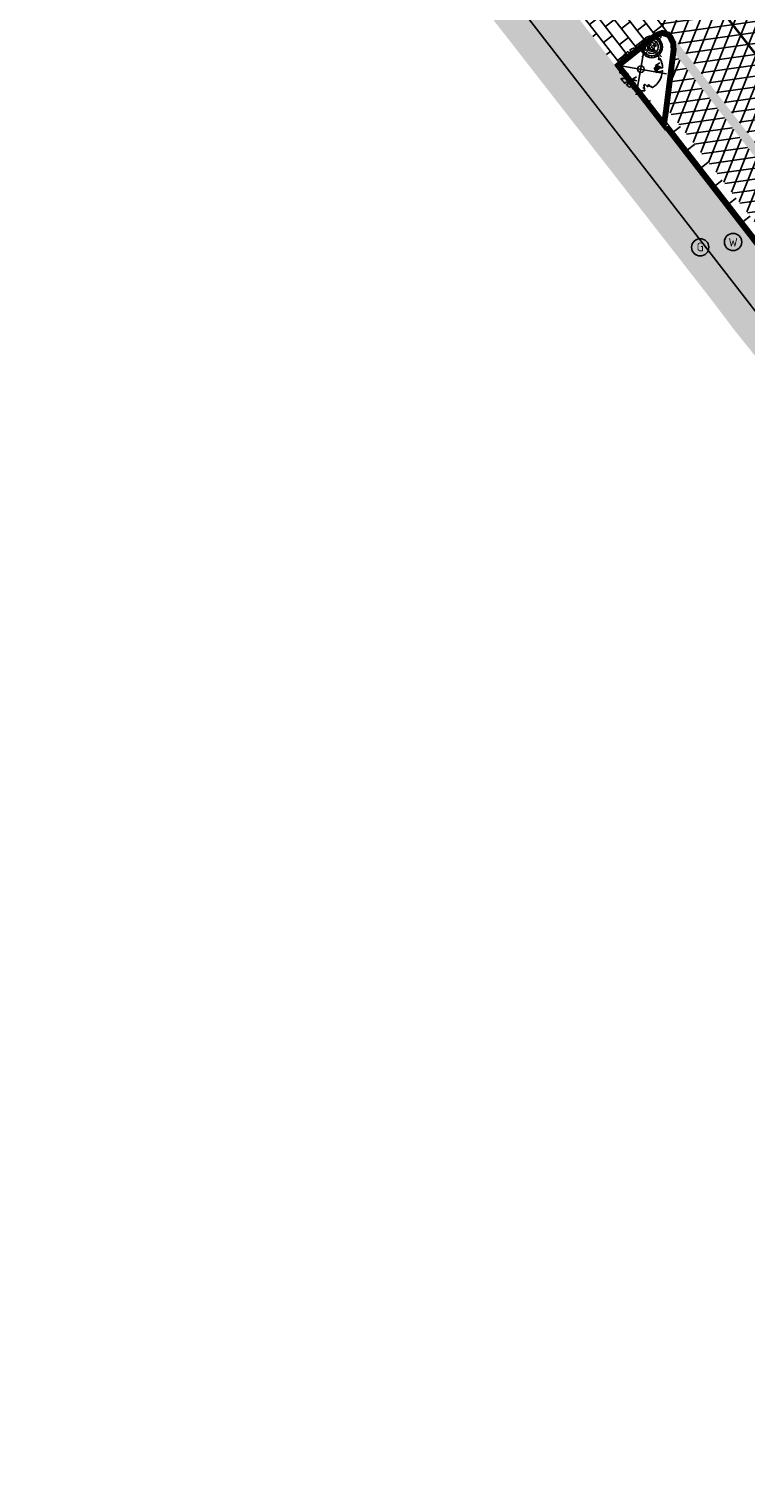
# Model space of a CAD drawing. Header units: metres. Extents: x 196882 to 197709, y 354811 to 355604.
# Tile 4 of 68: x 197148 to 197181, y 355381 to 355448. Entities that reach past the tile are written whole.
import ezdxf

# ---------------------------------------------------------------- set-up
doc = ezdxf.new("R2010")
doc.units = ezdxf.units.M
doc.layers.get('0').update_dxf_attribs({"lineweight": 18})
for name, color, linetype, lineweight in [('B-WE-KL-GAS_HULPSTUK_STRAATPOT-S', 30, 'Continuous', 25), ('B-WE-KL-WATER_STRAATPOT-S', 170, 'Continuous', 25), ('V-WE-GR-BOOM-S', 7, 'Continuous', 25), ('V-WE-RI-VWA_TRANSPORTLEIDING-G', 20, 'RI-VWA-V', 35), ('V-WE-VH-KANTOPSLUITING_RIJWIELPADBAND_380X200-G', 10, 'VH-RIJWIELPADBAND_380X200-V', 0), ('V-WE-VH-KANTOPSLUITING_TROTTOIRBAND-G', 7, 'VH-TROTTOIRBAND-V', 0), ('V-WE-VH-VERHARDING_TEGEL-A', 252, 'Continuous', 18), ('V-WE-VW-VERKEERSSPIEGEL-S', 7, 'Continuous', 25)]:
    doc.layers.add(name, color=color, linetype=linetype, lineweight=lineweight)
doc.layers.add('V-WE-VH-VERHARDING_TEGEL_300x300 grijs', color=7, linetype='Continuous', lineweight=18, true_color=0x999999)
doc.layers.add('V_GROEN_A_GRAS', color=3, linetype='Continuous', true_color=0x00ff00)
doc.layers.add('V_WEGEN_A_ASFALT', color=252, linetype='Continuous')
doc.layers.add('V_WEGEN_A_BSS', color=252, linetype='Continuous')
doc.styles.add('NLCS-ISO', font='NLCS-ISO.ttf')
doc.styles.add('NLCS-ISO-M500-T25', font='NLCS-ISO.ttf', dxfattribs={"height": 1})
doc.linetypes.add('RI-VWA-V', pattern='A,2.5,[24,NLCS.SHX,S=1,R=0,X=0,Y=0],2.5,-3,0,-3', length=11)
doc.linetypes.add('VH-RIJWIELPADBAND_380X200-V', pattern='A,4,[24,NLCS.SHX,S=1,R=0,X=0,Y=0],4,-2,2,-2,0,-2,2,-2', length=20)
doc.linetypes.add('VH-TROTTOIRBAND-V', pattern='A,2.5,[24,NLCS.SHX,S=1,R=0,X=0,Y=0],2.5,-2,2,-2,2,-2', length=15)
pattern_1 = [(37.8188, (197172.38, 355385.199), (0.0928136, 0.736638), [0.525, -0.525]), (127.8188, (197172.38, 355385.199), (-0.4147258, -0.3219122), [])]

# ---------------------------------------------------------------- blocks, each defined once
blk = doc.blocks.new('*U82')
at = {"color": 1}
blk.add_lwpolyline([(0.087, 0.942), (0.088, 0.944), (0.09, 0.946), (0.091, 0.948), (0.093, 0.949), (0.095, 0.951), (0.096, 0.952), (0.097, 0.954), (0.099, 0.956), (0.1, 0.958), (0.102, 0.96), (0.103, 0.963), (0.103, 0.967), (0.103, 0.972), (0.103, 0.977), (0.102, 0.983), (0.095, 1.007, -0.52938), (0.106, 1.02, -0.087139), (0.444, 0.925, -0.372341), (0.457, 0.895), (0.471, 0.824), (0.436, 0.789), (0.398, 0.797), (0.353, 0.763), (0.371, 0.72), (0.417, 0.705), (0.542, 0.734), (0.573, 0.717), (0.57, 0.691), (0.541, 0.673), (0.515, 0.588), (0.549, 0.534), (0.634, 0.669, -0.504641), (0.681, 0.628, 0.331948), (0.709, 0.584, 0.282008), (0.799, 0.601), (0.791, 0.597, -0.512156), (0.833, 0.597, -0.16076), (1.019, -0.011), (0.995, -0.034), (0.995, -0.059), (0.972, -0.063), (0.975, -0.088), (0.94, -0.076), (0.929, -0.104), (0.973, -0.133), (0.987, -0.144), (1.011, -0.12, -0.106371), (0.868, -0.522), (0.741, -0.44), (0.718, -0.456), (0.702, -0.389), (0.657, -0.335), (0.605, -0.335), (0.606, -0.398), (0.566, -0.536), (0.572, -0.562), (0.601, -0.566), (0.786, -0.637, -0.236298), (-0.045, -1.003, 0.159625), (-0.069, -0.954, 0.350802), (-0.063, -0.906, -0.504641), (-0.12, -0.879), (-0.106, -0.834), (-0.129, -0.792), (-0.16, -0.796), (-0.165, -0.829), (-0.188, -0.842), (-0.216, -0.821), (-0.24, -0.695), (-0.258, -0.677), (-0.304, -0.678), (-0.317, -0.733), (-0.336, -0.739), (-0.354, -0.785), (-0.401, -0.76, 0.733583), (-0.384, -0.795, -0.861625), (-0.374, -0.826, 0.279978), (-0.409, -0.879), (-0.407, -0.881, -0.827056), (-0.442, -0.917, -0.116774), (-0.83, -0.511), (-0.823, -0.51), (-0.817, -0.508), (-0.812, -0.506), (-0.808, -0.504), (-0.805, -0.502), (-0.803, -0.5), (-0.801, -0.497), (-0.754, -0.437), (-0.752, -0.435), (-0.752, -0.433), (-0.751, -0.431), (-0.75, -0.429), (-0.75, -0.427), (-0.749, -0.425), (-0.748, -0.422), (-0.747, -0.42), (-0.746, -0.417), (-0.744, -0.414), (-0.743, -0.411), (-0.741, -0.408), (-0.739, -0.405), (-0.738, -0.401), (-0.736, -0.398), (-0.735, -0.395), (-0.734, -0.392), (-0.734, -0.389), (-0.733, -0.386), (-0.733, -0.383), (-0.733, -0.381), (-0.734, -0.379), (-0.734, -0.377), (-0.735, -0.375), (-0.736, -0.374), (-0.738, -0.374), (-0.74, -0.373), (-0.742, -0.373), (-0.744, -0.373), (-0.746, -0.373), (-0.748, -0.373), (-0.75, -0.372), (-0.753, -0.371), (-0.755, -0.37), (-0.758, -0.369), (-0.76, -0.367), (-0.763, -0.365), (-0.765, -0.363), (-0.768, -0.361), (-0.771, -0.359), (-0.773, -0.357), (-0.776, -0.355), (-0.779, -0.352), (-0.781, -0.35), (-0.83, -0.406), (-0.832, -0.403), (-0.835, -0.4), (-0.837, -0.397), (-0.839, -0.394), (-0.841, -0.39), (-0.844, -0.388), (-0.848, -0.386), (-0.855, -0.385), (-0.864, -0.386), (-0.876, -0.388), (-0.891, -0.393, -0.040997), (-0.958, -0.205), (-0.923, -0.211), (-0.893, -0.231), (-0.876, -0.216), (-0.856, -0.185), (-0.875, -0.156), (-0.865, -0.113), (-0.904, -0.11), (-0.93, -0.085), (-0.978, -0.116, -0.05814), (-0.998, 0.166), (-0.97, 0.16), (-0.86, 0.073), (-0.812, 0.089), (-0.626, 0.139), (-0.61, 0.2), (-0.682, 0.229), (-0.693, 0.252), (-0.824, 0.317), (-0.827, 0.354), (-0.872, 0.391), (-0.89, 0.428), (-0.859, 0.476), (-0.792, 0.486), (-0.73, 0.527), (-0.729, 0.568), (-0.768, 0.613), (-0.757, 0.632), (-0.773, 0.662, -0.13428), (-0.333, 0.967, -0.541727), (-0.319, 0.957), (-0.322, 0.928), (-0.321, 0.913), (-0.319, 0.902), (-0.316, 0.893), (-0.312, 0.887), (-0.307, 0.882), (-0.302, 0.878), (-0.297, 0.875), (-0.293, 0.872), (-0.289, 0.868), (-0.286, 0.865), (-0.282, 0.862), (-0.279, 0.859), (-0.276, 0.857), (-0.273, 0.855), (-0.269, 0.854), (-0.266, 0.854), (-0.262, 0.855), (-0.258, 0.857), (-0.255, 0.859), (-0.25, 0.861), (-0.246, 0.863), (-0.242, 0.865), (-0.238, 0.867), (-0.234, 0.868), (-0.229, 0.869), (-0.225, 0.87), (-0.221, 0.871), (-0.217, 0.871), (-0.213, 0.872), (-0.21, 0.873), (-0.206, 0.874), (-0.203, 0.876), (-0.2, 0.879), (-0.197, 0.882), (-0.195, 0.885), (-0.193, 0.865), (-0.188, 0.86), (-0.167, 0.824), (-0.122, 0.799), (-0.185, 0.902), (-0.184, 0.905), (-0.183, 0.908), (-0.183, 0.911), (-0.183, 0.914), (-0.184, 0.917), (-0.185, 0.92), (-0.188, 0.923), (-0.191, 0.926), (-0.194, 0.929), (-0.199, 0.933), (-0.204, 0.938), (-0.21, 0.944), (-0.216, 0.951), (-0.223, 0.959), (-0.24, 0.98, -0.543104), (-0.234, 0.996, -0.046766), (-0.047, 1.023, -0.385168), (-0.036, 1.015), (-0.03, 0.976), (-0.028, 0.964), (-0.024, 0.956), (-0.021, 0.951), (-0.017, 0.947), (-0.013, 0.946), (-0.009, 0.945), (-0.005, 0.945), (-0.002, 0.945), (0.002, 0.944), (0.005, 0.943), (0.009, 0.942), (0.012, 0.941), (0.015, 0.939), (0.019, 0.938), (0.022, 0.936), (0.025, 0.935), (0.028, 0.934), (0.031, 0.932), (0.033, 0.931), (0.036, 0.929), (0.038, 0.928), (0.04, 0.926), (0.042, 0.924), (0.044, 0.922), (0.045, 0.92), (0.046, 0.919), (0.047, 0.917), (0.048, 0.915), (0.049, 0.914), (0.051, 0.913), (0.052, 0.912), (0.054, 0.912), (0.056, 0.912), (0.058, 0.913), (0.06, 0.914), (0.062, 0.915), (0.065, 0.916), (0.067, 0.918), (0.07, 0.921), (0.072, 0.923), (0.074, 0.926), (0.076, 0.929), (0.079, 0.932), (0.081, 0.935), (0.083, 0.937), (0.085, 0.94)], format="xyb", close=True, dxfattribs=at)
at = {"color": 10}
for points in [[(0.849, -0.849), (-0.849, 0.849)], [(-0.849, -0.849), (0.849, 0.849)]]:
    blk.add_lwpolyline(points, dxfattribs=at)
at = {"color": 1}
blk.add_circle((0, 0), 0.15, dxfattribs=at)
at = {"color": 7, "style": 'NLCS-ISO-M500-T25'}
for tag, p in [('NR', (-0.492, -0.08)), ('NAAM', (-0.492, -0.32))]:
    blk.add_attdef(tag, p, '', height=0.2, dxfattribs=at)
at = {"color": 7, "style": 'NLCS-ISO-M500-T25', "flags": 1}
for tag, p in [('WETNAAM', (-0.492, -0.56)), ('STAMDIA', (-0.492, -0.8)), ('STAMOMTR', (-0.492, -1.04)), ('OPMERKING', (-0.492, -1.28))]:
    blk.add_attdef(tag, p, '', height=0.2, dxfattribs=at)
blk = doc.blocks.new('SKL-WATER_STRAATPOT-SO')
blk.add_circle((0, 0), 2)
at = {"style": 'NLCS-ISO'}
blk.add_text('W', height=2, rotation=360, dxfattribs=at).set_placement((-1.06, -1.05))
blk = doc.blocks.new('SKL-GAS_STRAATPOT-SO')
blk.add_circle((0, 0), 2)
at = {"style": 'NLCS-ISO'}
blk.add_text('G', height=2, rotation=360, dxfattribs=at).set_placement((-0.79, -0.9))
blk = doc.blocks.new('SVW-VERKEERSSPIEGEL-SO')
h = blk.add_hatch(color=256)
h.dxf.hatch_style = 1
h.paths.add_polyline_path([(0, 2.5), (0, 2.06, -0.078702), (0.64, 1.96), (0.77, 2.38, 0.078702)])
h.paths.add_polyline_path([(1.67, 1.21), (2.02, 1.47, 0.078702), (1.47, 2.02), (1.21, 1.67, -0.078702)])
h.paths.add_polyline_path([(2.06, 0), (2.5, 0, 0.078702), (2.38, 0.77), (1.96, 0.64, -0.078702)])
h.paths.add_polyline_path([(2.38, -0.77), (1.96, -0.64, -0.078702), (1.67, -1.21), (2.02, -1.47, 0.078702)])
h.paths.add_polyline_path([(1.47, -2.02), (1.21, -1.67, -0.078702), (0.64, -1.96), (0.77, -2.38, 0.078702)])
h.paths.add_polyline_path([(-0.64, -1.96), (-0.77, -2.38, 0.078702), (0, -2.5), (0, -2.06, -0.078702)])
h.paths.add_polyline_path([(-1.67, -1.21), (-2.02, -1.47, 0.078702), (-1.47, -2.02), (-1.21, -1.67, -0.078702)])
h.paths.add_polyline_path([(-2.06, 0), (-2.5, 0, 0.078702), (-2.38, -0.77), (-1.96, -0.64, -0.078702)])
h.paths.add_polyline_path([(-1.67, 1.21), (-2.02, 1.47, 0.078702), (-2.38, 0.77), (-1.96, 0.64, -0.078702)])
h.paths.add_polyline_path([(-0.64, 1.96), (-0.77, 2.38, 0.078702), (-1.47, 2.02), (-1.21, 1.67, -0.078702)])
for p, q in [((-2.06, 0), (-2.5, 0)), ((-1.96, 0.64), (-2.38, 0.77)), ((-1.67, 1.21), (-2.02, 1.47)), ((-1.21, 1.67), (-1.47, 2.02)), ((-0.64, 1.96), (-0.77, 2.38)), ((0, 2.06), (0, 2.5)), ((0.64, 1.96), (0.77, 2.38)), ((1.21, 1.67), (1.47, 2.02)), ((1.67, 1.21), (2.02, 1.47)), ((1.96, 0.64), (2.38, 0.77)), ((2.06, 0), (2.5, 0)), ((-1.96, -0.64), (-2.38, -0.77)), ((-1.67, -1.21), (-2.02, -1.47)), ((-1.21, -1.67), (-1.47, -2.02)), ((-0.64, -1.96), (-0.77, -2.38)), ((0, -2.06), (0, -2.5)), ((0.64, -1.96), (0.77, -2.38)), ((1.21, -1.67), (1.47, -2.02)), ((1.67, -1.21), (2.02, -1.47)), ((1.96, -0.64), (2.38, -0.77))]:
    blk.add_line(p, q)
at = {"color": 0, "flags": 128}
for points in [[(-2.3, 2.3), (2.3, -2.3)], [(-2.3, -2.3), (2.3, 2.3)]]:
    blk.add_lwpolyline(points, dxfattribs=at)
for radius in [2.5, 2.06]:
    blk.add_circle((0, 0), radius)
for radius, start, end in [(1.54, 118.0865, 195.924), (1, 162.0392, 320.7055), (1.54, 235.714, 78.2965), (0.613, 96.0176, 223.2329), (1, 4.0073, 118.7374), (0.613, 272.8722, 46.3784)]:
    blk.add_arc((0, 0), radius, start, end)

msp = doc.modelspace()

# ---------------------------------------------------------------- hatches: boundary and pattern name
at = {"layer": 'V-WE-VH-VERHARDING_TEGEL-A'}
h = msp.add_hatch(dxfattribs=at)
h.set_pattern_fill('AVH-TEGEL_300X300_HALFST', color=11, scale=1.25, pattern_type=2)
h.set_pattern_definition([(308.01566, (197073.439, 355375.506), (0.37867427, -0.17996401), [0.375, -0.375]), (38.01566, (197073.439, 355375.506), (-0.2309538, 0.2954409), [])])
edge = h.paths.add_edge_path()
edge.add_line((197230.348, 355377.842), (197228.829, 355372.227))
edge.add_line((197228.829, 355372.227), (197222.386, 355380.623))
edge.add_arc((197215.847, 355375.567), 8.265, 37.7088, 62.69827)
edge.add_line((197219.638, 355382.912), (197218.124, 355383.979))
edge.add_line((197218.124, 355383.979), (197217.75, 355384.36))
edge.add_line((197217.75, 355384.36), (197219.561, 355386.337))
edge.add_line((197219.561, 355386.337), (197218.837, 355387.106))
edge.add_line((197218.837, 355387.106), (197218.613, 355387.394))
edge.add_line((197218.613, 355387.394), (197081.075, 355564.647))
edge.add_line((197081.075, 355564.647), (197078.492, 355567.486))
edge.add_line((197078.492, 355567.486), (197077.377, 355568.103))
edge.add_line((197077.377, 355568.103), (197076.176, 355568.565))
edge.add_line((197076.176, 355568.565), (197074.922, 355568.856))
edge.add_line((197074.922, 355568.856), (197073.653, 355568.971))
edge.add_line((197073.653, 355568.971), (197073.439, 355571.494))
edge.add_line((197073.439, 355571.494), (197074.868, 355571.366))
edge.add_line((197074.868, 355571.366), (197076.277, 355571.007))
edge.add_line((197076.277, 355571.007), (197077.61, 355570.429))
edge.add_line((197077.61, 355570.429), (197078.819, 355569.656))
edge.add_line((197078.819, 355569.656), (197080.648, 355567.881))
edge.add_line((197080.648, 355567.881), (197082.334, 355565.97))
edge.add_line((197082.334, 355565.97), (197096.782, 355547.346))
edge.add_line((197096.782, 355547.346), (197107.704, 355533.268))
edge.add_line((197107.704, 355533.268), (197114.956, 355523.92))
edge.add_line((197114.956, 355523.92), (197134.158, 355499.169))
edge.add_line((197134.158, 355499.169), (197141.74, 355489.395))
edge.add_line((197141.74, 355489.395), (197147.287, 355482.245))
edge.add_line((197147.287, 355482.245), (197149.092, 355483.601))
edge.add_line((197149.092, 355483.601), (197150.997, 355480.656))
edge.add_line((197150.997, 355480.656), (197149.435, 355479.474))
edge.add_line((197149.435, 355479.474), (197156.936, 355469.786))
edge.add_line((197156.936, 355469.786), (197160.802, 355464.816))
edge.add_line((197160.802, 355464.816), (197172.38, 355449.906))
edge.add_line((197172.38, 355449.906), (197177.161, 355443.748))
edge.add_line((197177.161, 355443.748), (197189.356, 355428.042))
edge.add_line((197189.356, 355428.042), (197196.394, 355418.978))
edge.add_line((197196.394, 355418.978), (197206.624, 355405.802))
edge.add_line((197206.624, 355405.802), (197216.109, 355393.586))
edge.add_line((197216.109, 355393.586), (197220.161, 355388.368))
edge.add_line((197220.161, 355388.368), (197220.821, 355387.608))
edge.add_line((197220.821, 355387.608), (197221.623, 355386.998))
edge.add_line((197221.623, 355386.998), (197223.09, 355386.105))
edge.add_line((197223.09, 355386.105), (197223.661, 355385.726))
edge.add_line((197223.661, 355385.726), (197224.656, 355384.896))
edge.add_line((197224.656, 355384.896), (197225.521, 355383.932))
edge.add_line((197225.521, 355383.932), (197229.462, 355378.844))
edge.add_line((197229.462, 355378.844), (197229.834, 355378.492))
edge.add_line((197229.834, 355378.492), (197230.348, 355377.842))
h = msp.add_hatch(dxfattribs=at)
h.set_pattern_fill('AVH-TEGEL_300X300_HALFST', color=256, scale=1.25, pattern_type=2)
h.set_pattern_definition([(308.01566, (197065.077, 355386.544), (0.37867427, -0.17996401), [0.375, -0.375]), (38.01566, (197065.077, 355386.544), (-0.2309538, 0.2954409), [])])
h.paths.add_polyline_path([(197065.077, 355562.429), (197068.303, 355562.443), (197068.606, 355562.88), (197069.344, 355563.681), (197070.184, 355564.373), (197071.103, 355564.938), (197072.071, 355565.366), (197073.059, 355565.655), (197074.077, 355565.813), (197075.135, 355565.836), (197076.207, 355565.714), (197077.261, 355565.445), (197078.269, 355565.033), (197079.202, 355564.492), (197080.038, 355563.843), (197080.761, 355563.109), (197091.488, 355549.236), (197102.698, 355534.611), (197115.137, 355518.618), (197128.399, 355501.461), (197154.281, 355468.077), (197154.165, 355468.022), (197157.98, 355463.235), (197179.323, 355435.874), (197180.293, 355434.585), (197188.673, 355424.168), (197195.796, 355414.888), (197209.434, 355397.17), (197209.34, 355397.09), (197217.349, 355386.826), (197217.453, 355386.887), (197217.737, 355386.544), (197218.555, 355387.338), (197218.534, 355387.365), (197081.014, 355564.595), (197079.106, 355566.692), (197079.017, 355566.612), (197078.364, 355567.328), (197077.292, 355567.921), (197076.117, 355568.373), (197074.89, 355568.658), (197073.648, 355568.771), (197072.684, 355568.732), (197071.723, 355568.585), (197070.784, 355568.334), (197069.885, 355567.983), (197068.919, 355567.465), (197068.018, 355566.827), (197067.203, 355566.082), (197066.493, 355565.251), (197065.646, 355563.889)])
at = {"layer": 'V_GROEN_A_GRAS'}
h = msp.add_hatch(dxfattribs=at)
h.set_pattern_fill('GRASS', color=70, scale=0.05, angle=-52.20471, style=0)
h.set_pattern_definition([(345.614, (197175.0909, 355444.2432), (1.09298, 0.64675), [0.23813, -1.55793]), (300.614, (197175.091, 355444.2432), (1.093, 0.64675), [0.23813, -1.03188]), (30.614, (197175.091, 355444.2432), (-0.64675, 1.093), [0.23813, -1.03188])])
h.paths.add_polyline_path([(197177.03, 355444.243), (197177.093, 355444.685), (197177.419, 355447.285), (197177.441, 355447.487), (197177.422, 355447.769), (197177.302, 355448.018), (197177.231, 355448.104), (197177.006, 355448.17), (197176.759, 355448.073), (197175.091, 355446.74)])
h = msp.add_hatch(dxfattribs=at)
h.set_pattern_fill('GRASS', color=70, scale=0.05, angle=-52.20471, style=0)
h.set_pattern_definition([(345.81, (197175.1607, 355444.367), (1.09075, 0.6505), [0.23813, -1.55793]), (300.81, (197175.1607, 355444.367), (1.09075, 0.6505), [0.23813, -1.03188]), (30.81, (197175.1607, 355444.367), (-0.6505, 1.09075), [0.23813, -1.03188])])
h.paths.add_polyline_path([(197176.997, 355444.367), (197177.043, 355444.691), (197177.37, 355447.291), (197177.391, 355447.488), (197177.373, 355447.756), (197177.26, 355447.991), (197177.202, 355448.061), (197177.009, 355448.117), (197176.785, 355448.029), (197175.161, 355446.732)])
at = {"layer": 'V_WEGEN_A_ASFALT'}
h = msp.add_hatch(dxfattribs=at)
h.set_pattern_fill('AVH-ASFALT', color=256, scale=0.5, style=0, pattern_type=2)
h.set_pattern_definition([(8.01566, (197103.79314, 355534.3153), (-0.0697219, 0.495115), []), (68.01566, (197103.79314, 355534.3153), (-0.4636431, 0.1871766), [])])
h.paths.add_polyline_path([(197230.869, 355391.092), (197230.022, 355387.993), (197227.318, 355391.293), (197227.058, 355391.51), (197226.71, 355391.621), (197226.346, 355391.587), (197226.046, 355391.429), (197225.825, 355391.173), (197225.708, 355390.827), (197225.737, 355390.462), (197225.889, 355390.16), (197228.992, 355386.109), (197229.428, 355385.784), (197228.523, 355382.398), (197226.382, 355385.199), (197177.472, 355448.127), (197174.075, 355451.933), (197162.681, 355464.658), (197162.351, 355464.899), (197161.952, 355464.985), (197160.977, 355464.988), (197160.802, 355464.816), (197156.936, 355469.786), (197157.665, 355470.349), (197150.997, 355480.656), (197145.177, 355489.653), (197144.387, 355490.786), (197097.1, 355551.722), (197086.223, 355564.612), (197084.113, 355567.111), (197083.103, 355568.255), (197082.575, 355568.804), (197082.024, 355569.334), (197080.112, 355570.984), (197078.187, 355572.413), (197075.717, 355573.978), (197073.263, 355575.266), (197072.258, 355575.658), (197071.233, 355575.929), (197070.183, 355576.083), (197069.482, 355576.107), (197069.13, 355576.119), (197067.205, 355575.841), (197065.759, 355575.207), (197064.574, 355574.408), (197063.526, 355573.406), (197062.664, 355572.24), (197062.022, 355570.963), (197061.804, 355570.14), (197061.545, 355569.164), (197061.385, 355567.654), (197061.16, 355570.069), (197058.219, 355601.732), (197058.557, 355600.988), (197059.031, 355600.111), (197059.783, 355598.853), (197060.935, 355597.352), (197062.689, 355595.678), (197063.319, 355595.243), (197064.66, 355594.319), (197066.765, 355593.305), (197067.251, 355593.156), (197068.92, 355592.643), (197071.048, 355592.177), (197071.423, 355592.07), (197072.486, 355591.766), (197073.875, 355591.182), (197075.184, 355590.438), (197076.033, 355589.811), (197076.421, 355589.521), (197078.24, 355588.012), (197079.999, 355586.363), (197081.655, 355584.609), (197083.199, 355582.762), (197089.298, 355574.885), (197094.4, 355568.294), (197105.045, 355554.546), (197109.437, 355548.872), (197109.16, 355548.784), (197108.966, 355548.568), (197108.905, 355548.284), (197108.996, 355548.008), (197119.719, 355532.275), (197120.344, 355531.668), (197120.77, 355531.458), (197121.243, 355531.344), (197121.729, 355531.338), (197122.194, 355531.436), (197122.751, 355531.717), (197125.759, 355527.839), (197125.907, 355527.621), (197125.455, 355524.29), (197125.479, 355523.911), (197125.65, 355523.572), (197126.278, 355522.778), (197146.784, 355496.341), (197147.444, 355495.497), (197148.478, 355494.384), (197149.701, 355493.447), (197151.066, 355492.73), (197152.51, 355492.259), (197152.812, 355492.334), (197153.028, 355492.559), (197153.091, 355492.864), (197152.972, 355493.165), (197153.676, 355492.259), (197161.231, 355482.513), (197161.799, 355481.779), (197161.518, 355481.943), (197161.194, 355481.907), (197160.955, 355481.684), (197160.897, 355481.363), (197160.937, 355480.811), (197161.148, 355479.375), (197161.572, 355477.971), (197162.198, 355476.644), (197163.003, 355475.436), (197163.502, 355474.794), (197167.084, 355470.185), (197214.478, 355409.119), (197216.927, 355406.442), (197217.239, 355406.215), (197217.615, 355406.125), (197219.729, 355406.044), (197223.661, 355401.024), (197223.524, 355399.737), (197223.563, 355399.37), (197223.75, 355399.051), (197229.887, 355392.355)])
h.paths.add_polyline_path([(197065.649, 355584.341), (197065.052, 355584.306), (197064.061, 355584.17), (197062.389, 355583.886), (197062.1, 355583.764), (197061.852, 355583.542), (197061.692, 355583.252), (197061.638, 355582.942), (197061.684, 355582.632), (197061.835, 355582.337), (197062.076, 355582.109), (197062.362, 355581.978), (197064.369, 355581.558), (197065.293, 355581.455), (197065.88, 355581.391), (197068.488, 355581.089), (197070.762, 355580.633), (197072.993, 355580), (197073.264, 355579.91), (197074.152, 355579.46), (197075.022, 355578.975), (197075.871, 355578.455), (197076.699, 355577.902), (197078.279, 355576.674), (197079.784, 355575.356), (197080.506, 355574.699), (197084.081, 355571.214), (197085.538, 355569.754), (197088.25, 355566.787), (197090.832, 355563.707), (197091.326, 355563.052), (197091.446, 355562.983), (197091.58, 355563.019), (197091.649, 355563.139), (197091.613, 355563.273), (197081.275, 355576.656), (197079.795, 355578.463), (197078.11, 355580.082), (197076.105, 355581.6), (197073.917, 355582.842), (197071.678, 355583.711), (197069.338, 355584.249), (197068.19, 355584.38), (197067.625, 355584.413), (197067.06, 355584.425)], flags=16)
h.paths.add_polyline_path([(197159.53, 355475.193), (197160.022, 355474.992), (197161.408, 355473.154), (197159.714, 355471.895), (197159.158, 355474.517), (197159.17, 355474.912)], flags=16)
h.paths.add_polyline_path([(197162.381, 355471.922), (197161.203, 355471.008), (197163.455, 355468.059), (197163.813, 355467.869), (197164.195, 355468.005), (197164.445, 355468.265), (197164.583, 355468.633), (197164.557, 355469.025), (197164.394, 355469.347)], flags=16)
h = msp.add_hatch(dxfattribs=at)
h.set_pattern_fill('AVH-ASFALT', color=256, scale=0.5, style=0, pattern_type=2)
h.set_pattern_definition([(8.01566, (197068.5122, 355579.62574), (-0.0697219, 0.495115), []), (68.01566, (197068.5122, 355579.62574), (-0.4636431, 0.1871766), [])])
h.paths.add_polyline_path([(197177.618, 355447.262), (197177.291, 355444.658), (197189.847, 355428.49), (197190.095, 355428.637), (197191.233, 355428.498), (197191.086, 355427.359), (197190.843, 355427.181), (197196.899, 355419.413), (197197.125, 355419.567), (197198.242, 355419.424), (197198.111, 355418.293), (197197.88, 355418.119), (197207.152, 355406.225), (197207.372, 355406.386), (197208.516, 355406.237), (197208.358, 355405.101), (197208.138, 355404.921), (197216.636, 355393.992), (197216.857, 355394.165), (197217.985, 355394.033), (197217.846, 355392.892), (197217.637, 355392.714), (197220.978, 355388.436), (197221.428, 355387.956), (197221.957, 355387.565), (197223.67, 355386.523), (197224.878, 355385.63), (197225.564, 355385.558)])
at = {"layer": 'V_WEGEN_A_BSS'}
h = msp.add_hatch(dxfattribs=at)
h.set_pattern_fill('AVH-BSS_KEIFORMAAT_HALFST', color=256, scale=5, angle=-270, style=0, pattern_type=2)
h.set_pattern_definition(pattern_1)
h.paths.add_polyline_path([(197174.075, 355451.933), (197177.346, 355448.279), (197176.997, 355448.381), (197176.658, 355448.248), (197174.812, 355446.773), (197172.38, 355449.906), (197174.012, 355451.153), (197174.193, 355451.52)])
h = msp.add_hatch(dxfattribs=at)
h.set_pattern_fill('AVH-BSS_KEIFORMAAT_HALFST', color=256, scale=5, angle=-270, style=0, pattern_type=2)
h.set_pattern_definition(pattern_1)
h.paths.add_polyline_path([(197177.472, 355448.127), (197177.619, 355447.821), (197177.642, 355447.483), (197177.618, 355447.262), (197225.564, 355385.558), (197225.728, 355385.541), (197226.09, 355385.437), (197226.382, 355385.199)])
h = msp.add_hatch(dxfattribs=at)
h.set_pattern_fill('AVH-BSS_KEIFORMAAT_HALFST', color=256, scale=5, angle=-270, style=0, pattern_type=2)
h.set_pattern_definition(pattern_1)
h.paths.add_polyline_path([(197177.291, 355444.658), (197177.21, 355444.092), (197189.541, 355428.211), (197189.847, 355428.49)])

# ---------------------------------------------------------------- linework, layer by layer
at = {"layer": 'V-WE-RI-VWA_TRANSPORTLEIDING-G', "flags": 128}
msp.add_lwpolyline([(197225.711, 355394.585), (197220.05, 355397.47), (197185.545, 355441.863), (197154.002, 355482.471), (197154.855, 355485.32)], dxfattribs=at)
at = {"layer": 'V-WE-VH-KANTOPSLUITING_RIJWIELPADBAND_380X200-G', "const_width": 0.08, "flags": 128}
msp.add_lwpolyline([(197079.135, 355566.719), (197081.044, 355564.621), (197218.584, 355387.366)], dxfattribs=at)
at = {"layer": 'V-WE-VH-KANTOPSLUITING_TROTTOIRBAND-G', "ltscale": 2, "const_width": 0.25, "flags": 128}
msp.add_lwpolyline([(197177.079, 355444.057), (197177.167, 355444.675), (197177.494, 355447.277), (197177.517, 355447.486), (197177.496, 355447.789), (197177.366, 355448.059), (197177.274, 355448.17), (197177.003, 355448.249), (197176.721, 355448.139), (197174.986, 355446.752)], close=True, dxfattribs=at)
msp.add_lwpolyline([(197177.186, 355443.92), (197177.26, 355443.825), (197189.455, 355428.119), (197190.44, 355426.85), (197196.493, 355419.055), (197197.473, 355417.792), (197206.723, 355405.879), (197207.705, 355404.614), (197216.208, 355393.663), (197217.185, 355392.405), (197220.258, 355388.447), (197220.907, 355387.7), (197221.694, 355387.101), (197223.156, 355386.211), (197223.45, 355386.024), (197223.737, 355385.826), (197224.743, 355384.986), (197225.617, 355384.012), (197229.555, 355378.928), (197229.926, 355378.577), (197230.446, 355377.92)], dxfattribs=at)
at = {"layer": 'V-WE-VH-VERHARDING_TEGEL_300x300 grijs', "flags": 128}
for points in [[(197177.161, 355443.748), (197177.291, 355444.658), (197177.618, 355447.262), (197177.642, 355447.483), (197177.619, 355447.821), (197177.472, 355448.127), (197177.346, 355448.279), (197176.997, 355448.381), (197176.658, 355448.248), (197174.812, 355446.773), (197177.161, 355443.748)], [(197177.21, 355444.092), (197177.358, 355443.901), (197189.553, 355428.195), (197190.538, 355426.926), (197196.591, 355419.131), (197197.572, 355417.868), (197206.821, 355405.955), (197207.803, 355404.69), (197216.306, 355393.739), (197217.283, 355392.481), (197220.354, 355388.527), (197220.993, 355387.791), (197221.764, 355387.205), (197223.222, 355386.317), (197223.519, 355386.128), (197223.813, 355385.925), (197224.83, 355385.076), (197225.713, 355384.092), (197229.648, 355379.012), (197230.019, 355378.661), (197230.544, 355377.997)]]:
    msp.add_lwpolyline(points, dxfattribs=at)

# ---------------------------------------------------------------- block references
at = {"layer": 'B-WE-KL-GAS_HULPSTUK_STRAATPOT-S', "color": 6, "linetype": 'Continuous', "lineweight": 0, "xscale": 0.2, "yscale": 0.2, "zscale": 0.2}
msp.add_blockref('SKL-GAS_STRAATPOT-SO', (197178.76, 355438.35), dxfattribs=at)
at = {"layer": 'B-WE-KL-WATER_STRAATPOT-S', "color": 7, "linetype": 'Continuous', "lineweight": 0, "xscale": 0.2, "yscale": 0.2, "zscale": 0.2}
msp.add_blockref('SKL-WATER_STRAATPOT-SO', (197180.284, 355438.596), dxfattribs=at)
at = {"layer": 'V-WE-GR-BOOM-S', "rotation": 35}
msp.add_blockref('*U82', (197176.012, 355446.585), dxfattribs=at)
at = {"layer": 'V-WE-VW-VERKEERSSPIEGEL-S', "xscale": 0.2, "yscale": 0.2, "zscale": 0.2}
msp.add_blockref('SVW-VERKEERSSPIEGEL-SO', (197176.516, 355447.617), dxfattribs=at)

doc.saveas('drawing.dxf')
